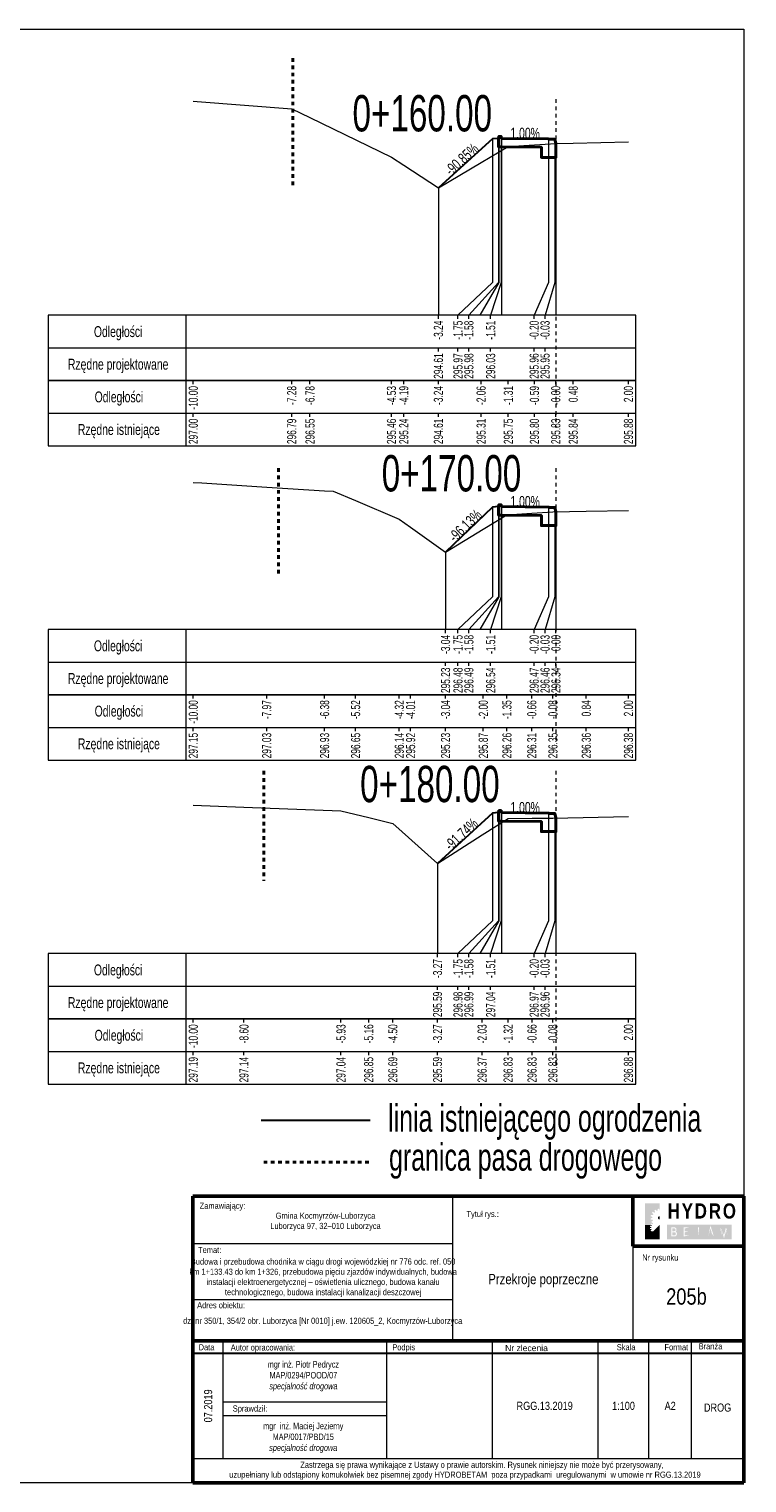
# Model space of a CAD drawing. Header units: metres. Extents: x 7438939.7 to 7438996.8, y 5557059.8 to 5557145.6.
# Tile 4 of 6: x 7438977 to 7438996.8, y 5557059.8 to 5557099.9. Entities that reach past the tile are written whole.
import ezdxf
from ezdxf.enums import TextEntityAlignment as Align

# ---------------------------------------------------------------- set-up
doc = ezdxf.new("R2010")
doc.units = ezdxf.units.M
doc.header["$MEASUREMENT"] = 0
doc.linetypes.add('DGN Style 1', pattern=[1.842793, 0.003066, -1.839727])
doc.linetypes.add('DGN Style 4', pattern=[0.045851, 0.022926, -0.011463, 0, -0.011463])
for name, color, linetype, lineweight in [('1', 7, 'Continuous', 0), ('60', 7, 'Continuous', 0), ('_tabela', 7, 'Continuous', 0), ('chodnik', 7, 'Continuous', 0), ('pobocze', 7, 'Continuous', 0), ('projektowany', 7, 'Continuous', 0), ('skarpa', 7, 'Continuous', 0), ('Warstwa 3', 7, 'Continuous', 0)]:
    doc.layers.add(name, color=color, linetype=linetype, lineweight=lineweight)
doc.styles.add('ROMANS', font='arial.ttf', dxfattribs={"width": 0.8})
doc.styles.add('Style-Arial Narrow', font='ARIALN.TTF')

msp = doc.modelspace()

# ---------------------------------------------------------------- hatches: boundary and pattern name
at = {"layer": '_tabela'}
h = msp.add_hatch(color=7, dxfattribs=at)
h.paths.add_polyline_path([(7438994.233, 5557067.313, -0.03968), (7438994.268, 5557067.333), (7438994.287, 5557067.307), (7438994.322, 5557067.307), (7438994.323, 5557067.352, -0.03968), (7438994.362, 5557067.358), (7438994.375, 5557067.307), (7438994.377, 5557067.307), (7438994.377, 5557067.506), (7438993.978, 5557067.506), (7438993.978, 5557067.307), (7438994.236, 5557067.307)])
h.paths.add_polyline_path([(7438994.13, 5557067.152, -0.03968), (7438994.14, 5557067.19), (7438994.193, 5557067.182), (7438994.198, 5557067.193), (7438994.204, 5557067.204), (7438994.166, 5557067.243, -0.03968), (7438994.19, 5557067.274), (7438994.235, 5557067.247), (7438994.244, 5557067.255), (7438994.254, 5557067.263), (7438994.236, 5557067.307), (7438993.978, 5557067.307), (7438993.978, 5557066.909), (7438994.154, 5557066.909), (7438994.136, 5557066.927, -0.03968), (7438994.153, 5557066.949), (7438994.184, 5557066.93), (7438994.191, 5557066.936), (7438994.197, 5557066.941), (7438994.186, 5557066.971), (7438994.171, 5557066.965, -0.03968), (7438994.151, 5557066.999), (7438994.194, 5557067.031), (7438994.19, 5557067.042), (7438994.186, 5557067.054), (7438994.132, 5557067.054, -0.03968), (7438994.127, 5557067.093), (7438994.178, 5557067.106), (7438994.179, 5557067.118), (7438994.18, 5557067.131)])
for points in [[(7438994.377, 5557067.153, 0.414214), (7438994.332, 5557067.108, 0.414214), (7438994.377, 5557067.063)], [(7438993.978, 5557066.511), (7438994.377, 5557066.909), (7438994.377, 5557066.511)], [(7438994.186, 5557066.734), (7438994.181, 5557066.74), (7438994.175, 5557066.747), (7438994.14, 5557066.733, -0.03968), (7438994.126, 5557066.757), (7438994.156, 5557066.779), (7438994.153, 5557066.787), (7438994.15, 5557066.795), (7438994.112, 5557066.795), (7438994.109, 5557066.823), (7438994.145, 5557066.832), (7438994.145, 5557066.84), (7438994.146, 5557066.849), (7438994.111, 5557066.864), (7438994.118, 5557066.891), (7438994.155, 5557066.885), (7438994.159, 5557066.893), (7438994.162, 5557066.9), (7438994.154, 5557066.909), (7438993.978, 5557066.909), (7438993.978, 5557066.511), (7438994.168, 5557066.701, -0.002922), (7438994.167, 5557066.702)]]:
    msp.add_hatch(color=7, dxfattribs=at).paths.add_polyline_path(points)
h = msp.add_hatch(color=7, dxfattribs=at)
h.paths.add_polyline_path([(7438994.585, 5557066.514), (7438994.585, 5557066.914), (7438996.367, 5557066.914), (7438996.367, 5557066.514)])
h.paths.add_polyline_path([(7438994.798, 5557066.842, -0.019554), (7438994.803, 5557066.84, -0.030467), (7438994.809, 5557066.838, -0.03035), (7438994.814, 5557066.836, -0.019275), (7438994.818, 5557066.833, -0.016782), (7438994.821, 5557066.831, -0.023779), (7438994.824, 5557066.828, -0.020038), (7438994.828, 5557066.824, -0.04144), (7438994.832, 5557066.818, -0.028564), (7438994.835, 5557066.811, -0.025176), (7438994.838, 5557066.805, -0.029105), (7438994.84, 5557066.798, -0.018382), (7438994.841, 5557066.791, -0.022474), (7438994.842, 5557066.785, -0.010211), (7438994.842, 5557066.779, -0.015595), (7438994.842, 5557066.775, -0.012927), (7438994.842, 5557066.771, -0.012089), (7438994.841, 5557066.767, -0.020046), (7438994.84, 5557066.762, -0.016988), (7438994.839, 5557066.757, -0.025553), (7438994.837, 5557066.752, -0.019786), (7438994.834, 5557066.746, -0.029539), (7438994.831, 5557066.741, -0.026503), (7438994.828, 5557066.736, -0.037871), (7438994.822, 5557066.731, -0.031529), (7438994.817, 5557066.727, -0.001638), (7438994.816, 5557066.727, -0.025461), (7438994.821, 5557066.724, -0.060861), (7438994.832, 5557066.717, -0.063665), (7438994.841, 5557066.707, -0.038079), (7438994.846, 5557066.698, -0.036496), (7438994.849, 5557066.688, -0.024254), (7438994.852, 5557066.679, -0.029297), (7438994.853, 5557066.67, -0.034112), (7438994.853, 5557066.66, -0.02707), (7438994.852, 5557066.649, -0.035437), (7438994.849, 5557066.639, -0.03224), (7438994.845, 5557066.628, -0.052864), (7438994.838, 5557066.617, -0.061486), (7438994.829, 5557066.608, -0.048655), (7438994.819, 5557066.601, -0.055526), (7438994.807, 5557066.597, -0.010011), (7438994.803, 5557066.596, -0.007067), (7438994.797, 5557066.595, -0.02658), (7438994.792, 5557066.594, -0.016582), (7438994.785, 5557066.593), (7438994.701, 5557066.593), (7438994.701, 5557066.844), (7438994.776, 5557066.844, -0.012475), (7438994.784, 5557066.844, -0.001918), (7438994.791, 5557066.843, -0.024719)], flags=16)
h.paths.add_polyline_path([(7438995.045, 5557066.593), (7438995.045, 5557066.844), (7438995.19, 5557066.844), (7438995.071, 5557066.814), (7438995.071, 5557066.737), (7438995.182, 5557066.737), (7438995.071, 5557066.708), (7438995.071, 5557066.623), (7438995.194, 5557066.623)], flags=16)
h.paths.add_polyline_path([(7438995.464, 5557066.593), (7438995.434, 5557066.844), (7438995.464, 5557066.844)], flags=16)
h.paths.add_polyline_path([(7438995.719, 5557066.593), (7438995.779, 5557066.897), (7438995.872, 5557066.593), (7438995.765, 5557066.758)], flags=16)
h.paths.add_polyline_path([(7438996.152, 5557066.545), (7438996.093, 5557066.761), (7438996.08, 5557066.789), (7438996.08, 5557066.593), (7438996.056, 5557066.844), (7438996.08, 5557066.789), (7438996.08, 5557066.806), (7438996.093, 5557066.761), (7438996.152, 5557066.629), (7438996.209, 5557066.844), (7438996.218, 5557066.787), (7438996.224, 5557066.806), (7438996.249, 5557066.593), (7438996.218, 5557066.787)], flags=16)
h = msp.add_hatch(color=7, dxfattribs=at)
h.paths.add_polyline_path([(7438994.825, 5557066.664, 0.034112), (7438994.825, 5557066.67, 0.029297), (7438994.824, 5557066.676, 0.024255), (7438994.823, 5557066.683, 0.036497), (7438994.82, 5557066.688, 0.038078), (7438994.817, 5557066.694, 0.063666), (7438994.813, 5557066.699, 0.06086), (7438994.808, 5557066.702, 0.034499), (7438994.804, 5557066.704, 0.013375), (7438994.795, 5557066.707, 0.042452), (7438994.789, 5557066.708, 0.0326), (7438994.779, 5557066.709), (7438994.728, 5557066.709), (7438994.728, 5557066.623), (7438994.784, 5557066.623, 0.016582), (7438994.788, 5557066.623, 0.02658), (7438994.791, 5557066.623, 0.007067), (7438994.796, 5557066.624, 0.01001), (7438994.799, 5557066.625, 0.055526), (7438994.805, 5557066.627, 0.048655), (7438994.811, 5557066.631, 0.061486), (7438994.816, 5557066.636, 0.052864), (7438994.82, 5557066.642, 0.03224), (7438994.822, 5557066.649, 0.035437), (7438994.824, 5557066.656, 0.02707)])
h.paths.add_polyline_path([(7438994.815, 5557066.788, 0.029105), (7438994.814, 5557066.792, 0.025176), (7438994.812, 5557066.796, 0.028563), (7438994.81, 5557066.801, 0.041439), (7438994.808, 5557066.803, 0.020038), (7438994.806, 5557066.805, 0.023779), (7438994.805, 5557066.807, 0.016784), (7438994.803, 5557066.808, 0.019278), (7438994.801, 5557066.809, 0.030346), (7438994.799, 5557066.81, 0.030467), (7438994.796, 5557066.811, 0.019546), (7438994.793, 5557066.812, 0.01919), (7438994.789, 5557066.813, 0.005588), (7438994.788, 5557066.813, 0.001384), (7438994.783, 5557066.814), (7438994.728, 5557066.814), (7438994.728, 5557066.738), (7438994.777, 5557066.738, 0.021266), (7438994.784, 5557066.739, 0.030671), (7438994.789, 5557066.74, 0.004737), (7438994.795, 5557066.741, 0.02264), (7438994.796, 5557066.741, 0.036119), (7438994.799, 5557066.743, 0.028298), (7438994.803, 5557066.745, 0.031529), (7438994.806, 5557066.747, 0.037871), (7438994.808, 5557066.749, 0.026503), (7438994.81, 5557066.752, 0.029538), (7438994.812, 5557066.755, 0.019786), (7438994.813, 5557066.758, 0.025554), (7438994.814, 5557066.76, 0.016988), (7438994.815, 5557066.764, 0.020046), (7438994.816, 5557066.767, 0.012089), (7438994.816, 5557066.77, 0.012927), (7438994.816, 5557066.772, 0.015595), (7438994.816, 5557066.775, 0.010211), (7438994.816, 5557066.779, 0.022474), (7438994.816, 5557066.783, 0.018382)])
h.paths.add_polyline_path([(7438995.782, 5557066.817), (7438995.748, 5557066.696), (7438995.782, 5557066.696), (7438995.815, 5557066.696)])

# ---------------------------------------------------------------- linework, layer by layer
at = {"layer": '1', "color": 1, "linetype": 'DGN Style 4', "lineweight": 40}
for p, q in [((7438984.268, 5557099.077), (7438984.268, 5557095.484)), ((7438983.868, 5557087.771), (7438983.868, 5557084.834)), ((7438983.468, 5557079.427), (7438983.468, 5557076.394)), ((7438986.36, 5557068.638), (7438983.361, 5557068.638))]:
    msp.add_line(p, q, dxfattribs=at)
at = {"layer": '1', "color": 6, "linetype": 'Continuous', "lineweight": 30, "ltscale": 0.08}
msp.add_line((7438986.395, 5557069.789), (7438983.395, 5557069.789), dxfattribs=at)
at = {"layer": '1', "color": 7, "linetype": 'Continuous', "lineweight": 0, "flags": 128}
for points in [[(7438981.518, 5557097.889), (7438981.624, 5557097.881), (7438984.233, 5557097.681), (7438984.737, 5557097.437), (7438986.984, 5557096.348), (7438987.323, 5557096.126), (7438988.277, 5557095.5), (7438989.456, 5557096.199), (7438990.206, 5557096.644), (7438990.925, 5557096.687), (7438991.514, 5557096.722), (7438991.995, 5557096.732), (7438993.518, 5557096.77)], [(7438989.768, 5557096.854), (7438989.768, 5557092.889), (7438988.818, 5557091.989), (7438988.818, 5557091.989)], [(7438989.938, 5557096.864), (7438989.938, 5557092.889), (7438989.118, 5557091.989), (7438989.118, 5557091.989)], [(7438989.947, 5557096.919), (7438989.947, 5557092.889), (7438989.418, 5557091.989), (7438989.418, 5557091.989)], [(7438990.007, 5557096.919), (7438990.007, 5557092.889), (7438989.718, 5557091.989), (7438989.718, 5557091.989)], [(7438990.018, 5557096.864), (7438990.018, 5557092.889), (7438990.018, 5557091.989), (7438990.018, 5557091.989)], [(7438991.318, 5557096.851), (7438991.318, 5557092.889), (7438990.918, 5557091.989), (7438990.918, 5557091.989)], [(7438991.488, 5557096.841), (7438991.488, 5557092.889), (7438991.218, 5557091.989), (7438991.218, 5557091.989)], [(7438991.518, 5557096.721), (7438991.518, 5557092.889), (7438991.518, 5557091.989), (7438991.518, 5557091.989)], [(7438988.277, 5557095.5), (7438988.277, 5557092.889), (7438988.277, 5557091.989), (7438988.277, 5557091.989)], [(7438981.518, 5557087.381), (7438981.751, 5557087.366), (7438983.543, 5557087.253), (7438985.139, 5557087.153), (7438985.378, 5557087.138), (7438985.995, 5557086.878), (7438987.199, 5557086.371), (7438987.512, 5557086.147), (7438988.474, 5557085.461), (7438989.516, 5557086.092), (7438990.167, 5557086.485), (7438990.853, 5557086.533), (7438991.435, 5557086.574), (7438992.354, 5557086.589), (7438993.518, 5557086.61)], [(7438989.947, 5557086.767), (7438989.947, 5557084.226), (7438989.418, 5557083.326), (7438989.418, 5557083.326)], [(7438990.007, 5557086.767), (7438990.007, 5557084.226), (7438989.718, 5557083.326), (7438989.718, 5557083.326)], [(7438989.768, 5557086.702), (7438989.768, 5557084.226), (7438988.818, 5557083.326), (7438988.818, 5557083.326)], [(7438989.938, 5557086.713), (7438989.938, 5557084.226), (7438989.118, 5557083.326), (7438989.118, 5557083.326)], [(7438990.018, 5557086.713), (7438990.018, 5557084.226), (7438990.018, 5557083.326), (7438990.018, 5557083.326)], [(7438991.318, 5557086.7), (7438991.318, 5557084.226), (7438990.918, 5557083.326), (7438990.918, 5557083.326)], [(7438991.488, 5557086.69), (7438991.488, 5557084.226), (7438991.218, 5557083.326), (7438991.218, 5557083.326)], [(7438991.518, 5557086.57), (7438991.518, 5557084.226), (7438991.518, 5557083.326), (7438991.518, 5557083.326)], [(7438988.474, 5557085.459), (7438988.474, 5557084.226), (7438988.474, 5557083.326), (7438988.474, 5557083.326)], [(7438981.518, 5557078.482), (7438982.916, 5557078.429), (7438985.592, 5557078.329), (7438986.356, 5557078.144), (7438987.021, 5557077.982), (7438987.279, 5557077.751), (7438988.253, 5557076.877), (7438989.483, 5557077.662), (7438990.2, 5557078.12), (7438990.859, 5557078.122), (7438991.434, 5557078.123), (7438993.518, 5557078.167)], [(7438989.768, 5557078.267), (7438989.768, 5557075.291), (7438988.818, 5557074.391), (7438988.818, 5557074.391)], [(7438989.938, 5557078.277), (7438989.938, 5557075.291), (7438989.118, 5557074.391), (7438989.118, 5557074.391)], [(7438989.947, 5557078.332), (7438989.947, 5557075.291), (7438989.418, 5557074.391), (7438989.418, 5557074.391)], [(7438990.007, 5557078.332), (7438990.007, 5557075.291), (7438989.718, 5557074.391), (7438989.718, 5557074.391)], [(7438990.018, 5557078.277), (7438990.018, 5557075.291), (7438990.018, 5557074.391), (7438990.018, 5557074.391)], [(7438991.318, 5557078.264), (7438991.318, 5557075.291), (7438990.918, 5557074.391), (7438990.918, 5557074.391)], [(7438991.488, 5557078.254), (7438991.488, 5557075.291), (7438991.218, 5557074.391), (7438991.218, 5557074.391)], [(7438991.518, 5557078.134), (7438991.518, 5557075.291), (7438991.518, 5557074.391), (7438991.518, 5557074.391)], [(7438988.253, 5557076.877), (7438988.253, 5557075.291), (7438988.253, 5557074.391), (7438988.253, 5557074.391)]]:
    msp.add_lwpolyline(points, dxfattribs=at)
at = {"layer": '60', "color": 7, "linetype": 'DGN Style 4', "lineweight": 0}
for p, q in [((7438991.518, 5557097.943), (7438991.518, 5557088.889)), ((7438991.518, 5557087.771), (7438991.518, 5557080.226)), ((7438991.518, 5557079.427), (7438991.518, 5557071.291))]:
    msp.add_line(p, q, dxfattribs=at)
at = {"layer": '60', "color": 7, "linetype": 'Continuous', "lineweight": 0}
for p, q in [((7438977.518, 5557091.989), (7438977.518, 5557090.189)), ((7438981.318, 5557091.989), (7438981.318, 5557090.189)), ((7438988.277, 5557091.889), (7438988.277, 5557091.989)), ((7438988.818, 5557091.889), (7438988.818, 5557091.989)), ((7438989.118, 5557091.889), (7438989.118, 5557091.989)), ((7438989.718, 5557091.889), (7438989.718, 5557091.989)), ((7438990.918, 5557091.889), (7438990.918, 5557091.989)), ((7438991.218, 5557091.889), (7438991.218, 5557091.989)), ((7438977.518, 5557091.089), (7438993.718, 5557091.089)), ((7438988.277, 5557090.989), (7438988.277, 5557091.089)), ((7438988.818, 5557090.989), (7438988.818, 5557091.089)), ((7438989.118, 5557090.989), (7438989.118, 5557091.089)), ((7438989.718, 5557090.989), (7438989.718, 5557091.089)), ((7438990.918, 5557090.989), (7438990.918, 5557091.089)), ((7438991.218, 5557090.989), (7438991.218, 5557091.089)), ((7438977.518, 5557090.189), (7438977.518, 5557088.389)), ((7438981.318, 5557090.189), (7438981.318, 5557088.389)), ((7438981.518, 5557090.089), (7438981.518, 5557090.189)), ((7438984.233, 5557090.089), (7438984.233, 5557090.189)), ((7438984.737, 5557090.089), (7438984.737, 5557090.189)), ((7438986.984, 5557090.089), (7438986.984, 5557090.189)), ((7438987.323, 5557090.089), (7438987.323, 5557090.189)), ((7438988.277, 5557090.089), (7438988.277, 5557090.189)), ((7438989.456, 5557090.089), (7438989.456, 5557090.189)), ((7438990.206, 5557090.089), (7438990.206, 5557090.189)), ((7438990.925, 5557090.089), (7438990.925, 5557090.189)), ((7438991.514, 5557090.089), (7438991.514, 5557090.189)), ((7438991.995, 5557090.089), (7438991.995, 5557090.189)), ((7438993.518, 5557090.089), (7438993.518, 5557090.189)), ((7438977.518, 5557089.289), (7438993.718, 5557089.289)), ((7438981.518, 5557089.189), (7438981.518, 5557089.289)), ((7438984.233, 5557089.189), (7438984.233, 5557089.289)), ((7438984.737, 5557089.189), (7438984.737, 5557089.289)), ((7438986.984, 5557089.189), (7438986.984, 5557089.289)), ((7438987.323, 5557089.189), (7438987.323, 5557089.289)), ((7438988.277, 5557089.189), (7438988.277, 5557089.289)), ((7438989.456, 5557089.189), (7438989.456, 5557089.289)), ((7438990.206, 5557089.189), (7438990.206, 5557089.289)), ((7438990.925, 5557089.189), (7438990.925, 5557089.289)), ((7438991.514, 5557089.189), (7438991.514, 5557089.289)), ((7438991.995, 5557089.189), (7438991.995, 5557089.289)), ((7438993.518, 5557089.189), (7438993.518, 5557089.289)), ((7438977.518, 5557083.326), (7438977.518, 5557081.526)), ((7438981.318, 5557083.326), (7438981.318, 5557081.526)), ((7438988.474, 5557083.226), (7438988.474, 5557083.326)), ((7438988.818, 5557083.226), (7438988.818, 5557083.326)), ((7438989.118, 5557083.226), (7438989.118, 5557083.326)), ((7438989.718, 5557083.226), (7438989.718, 5557083.326)), ((7438990.918, 5557083.226), (7438990.918, 5557083.326)), ((7438991.218, 5557083.226), (7438991.218, 5557083.326)), ((7438991.518, 5557083.226), (7438991.518, 5557083.326)), ((7438977.518, 5557082.426), (7438993.718, 5557082.426)), ((7438988.474, 5557082.326), (7438988.474, 5557082.426)), ((7438988.818, 5557082.326), (7438988.818, 5557082.426)), ((7438989.118, 5557082.326), (7438989.118, 5557082.426)), ((7438989.718, 5557082.326), (7438989.718, 5557082.426)), ((7438990.918, 5557082.326), (7438990.918, 5557082.426)), ((7438991.218, 5557082.326), (7438991.218, 5557082.426)), ((7438991.518, 5557082.326), (7438991.518, 5557082.426)), ((7438977.518, 5557081.526), (7438977.518, 5557079.726)), ((7438981.318, 5557081.526), (7438981.318, 5557079.726)), ((7438981.518, 5557081.426), (7438981.518, 5557081.526)), ((7438983.543, 5557081.426), (7438983.543, 5557081.526)), ((7438985.139, 5557081.426), (7438985.139, 5557081.526)), ((7438985.995, 5557081.426), (7438985.995, 5557081.526)), ((7438987.199, 5557081.426), (7438987.199, 5557081.526)), ((7438987.512, 5557081.426), (7438987.512, 5557081.526)), ((7438988.474, 5557081.426), (7438988.474, 5557081.526)), ((7438989.516, 5557081.426), (7438989.516, 5557081.526)), ((7438990.167, 5557081.426), (7438990.167, 5557081.526)), ((7438990.853, 5557081.426), (7438990.853, 5557081.526)), ((7438991.435, 5557081.426), (7438991.435, 5557081.526)), ((7438992.354, 5557081.426), (7438992.354, 5557081.526)), ((7438993.518, 5557081.426), (7438993.518, 5557081.526)), ((7438977.518, 5557080.626), (7438993.718, 5557080.626)), ((7438981.518, 5557080.526), (7438981.518, 5557080.626)), ((7438983.543, 5557080.526), (7438983.543, 5557080.626)), ((7438985.139, 5557080.526), (7438985.139, 5557080.626)), ((7438985.995, 5557080.526), (7438985.995, 5557080.626)), ((7438987.199, 5557080.526), (7438987.199, 5557080.626)), ((7438987.512, 5557080.526), (7438987.512, 5557080.626)), ((7438988.474, 5557080.526), (7438988.474, 5557080.626)), ((7438989.516, 5557080.526), (7438989.516, 5557080.626)), ((7438990.167, 5557080.526), (7438990.167, 5557080.626)), ((7438990.853, 5557080.526), (7438990.853, 5557080.626)), ((7438991.435, 5557080.526), (7438991.435, 5557080.626)), ((7438992.354, 5557080.526), (7438992.354, 5557080.626)), ((7438993.518, 5557080.526), (7438993.518, 5557080.626)), ((7438977.518, 5557074.391), (7438977.518, 5557072.591)), ((7438981.318, 5557074.391), (7438981.318, 5557072.591)), ((7438988.253, 5557074.291), (7438988.253, 5557074.391)), ((7438988.818, 5557074.291), (7438988.818, 5557074.391)), ((7438989.118, 5557074.291), (7438989.118, 5557074.391)), ((7438989.718, 5557074.291), (7438989.718, 5557074.391)), ((7438990.918, 5557074.291), (7438990.918, 5557074.391)), ((7438991.218, 5557074.291), (7438991.218, 5557074.391)), ((7438977.518, 5557073.491), (7438993.718, 5557073.491)), ((7438988.253, 5557073.391), (7438988.253, 5557073.491)), ((7438988.818, 5557073.391), (7438988.818, 5557073.491)), ((7438989.118, 5557073.391), (7438989.118, 5557073.491)), ((7438989.718, 5557073.391), (7438989.718, 5557073.491)), ((7438990.918, 5557073.391), (7438990.918, 5557073.491)), ((7438991.218, 5557073.391), (7438991.218, 5557073.491)), ((7438977.518, 5557072.591), (7438977.518, 5557070.791)), ((7438981.318, 5557072.591), (7438981.318, 5557070.791)), ((7438981.518, 5557072.491), (7438981.518, 5557072.591)), ((7438982.916, 5557072.491), (7438982.916, 5557072.591)), ((7438985.592, 5557072.491), (7438985.592, 5557072.591)), ((7438986.356, 5557072.491), (7438986.356, 5557072.591)), ((7438987.021, 5557072.491), (7438987.021, 5557072.591)), ((7438988.253, 5557072.491), (7438988.253, 5557072.591)), ((7438989.483, 5557072.491), (7438989.483, 5557072.591)), ((7438990.2, 5557072.491), (7438990.2, 5557072.591)), ((7438990.859, 5557072.491), (7438990.859, 5557072.591)), ((7438991.434, 5557072.491), (7438991.434, 5557072.591)), ((7438993.518, 5557072.491), (7438993.518, 5557072.591)), ((7438977.518, 5557071.691), (7438993.718, 5557071.691)), ((7438981.518, 5557071.591), (7438981.518, 5557071.691)), ((7438982.916, 5557071.591), (7438982.916, 5557071.691)), ((7438985.592, 5557071.591), (7438985.592, 5557071.691)), ((7438986.356, 5557071.591), (7438986.356, 5557071.691)), ((7438987.021, 5557071.591), (7438987.021, 5557071.691)), ((7438988.253, 5557071.591), (7438988.253, 5557071.691)), ((7438989.483, 5557071.591), (7438989.483, 5557071.691)), ((7438990.2, 5557071.591), (7438990.2, 5557071.691)), ((7438990.859, 5557071.591), (7438990.859, 5557071.691)), ((7438991.434, 5557071.591), (7438991.434, 5557071.691)), ((7438993.518, 5557071.591), (7438993.518, 5557071.691))]:
    msp.add_line(p, q, dxfattribs=at)
for points in [[(7438977.518, 5557091.989), (7438977.518, 5557090.189), (7438993.718, 5557090.189), (7438993.718, 5557091.989)], [(7438977.518, 5557090.189), (7438977.518, 5557088.389), (7438993.718, 5557088.389), (7438993.718, 5557090.189)], [(7438977.518, 5557083.326), (7438977.518, 5557081.526), (7438993.718, 5557081.526), (7438993.718, 5557083.326)], [(7438977.518, 5557081.526), (7438977.518, 5557079.726), (7438993.718, 5557079.726), (7438993.718, 5557081.526)], [(7438977.518, 5557074.391), (7438977.518, 5557072.591), (7438993.718, 5557072.591), (7438993.718, 5557074.391)], [(7438977.518, 5557072.591), (7438977.518, 5557070.791), (7438993.718, 5557070.791), (7438993.718, 5557072.591)]]:
    msp.add_3dface(points, dxfattribs=at)
at = {"layer": '_tabela', "color": 7, "lineweight": 53}
for p, q in [((7438981.51, 5557067.707), (7438981.51, 5557059.799)), ((7438993.638, 5557066.326), (7438993.638, 5557067.707)), ((7438996.697, 5557067.707), (7438996.697, 5557059.799)), ((7438993.638, 5557066.326), (7438996.697, 5557066.326)), ((7438981.51, 5557063.718), (7438996.697, 5557063.718))]:
    msp.add_line(p, q, dxfattribs=at)
at = {"layer": '_tabela', "color": 7, "lineweight": 13}
for p, q in [((7438988.677, 5557063.718), (7438988.677, 5557067.707)), ((7438981.534, 5557066.398), (7438988.677, 5557066.398)), ((7438993.638, 5557066.326), (7438993.638, 5557063.718)), ((7438981.51, 5557064.858), (7438988.677, 5557064.858)), ((7438982.347, 5557060.469), (7438982.347, 5557063.718)), ((7438989.771, 5557060.469), (7438989.771, 5557063.693)), ((7438992.681, 5557060.469), (7438992.681, 5557063.718)), ((7438994.084, 5557060.469), (7438994.084, 5557063.718)), ((7438995.254, 5557060.469), (7438995.254, 5557063.718))]:
    msp.add_line(p, q, dxfattribs=at)
at = {"layer": '_tabela', "color": 7, "lineweight": 30}
msp.add_line((7438981.51, 5557063.377), (7438996.697, 5557063.377), dxfattribs=at)
at = {"layer": '_tabela', "color": 7}
msp.add_line((7438981.51, 5557060.469), (7438996.697, 5557060.469), dxfattribs=at)
at = {"layer": '_tabela', "color": 7, "lineweight": 53, "flags": 128}
for points in [[(7438981.51, 5557067.707), (7438996.697, 5557067.707)], [(7438981.51, 5557059.799), (7438996.697, 5557059.799)]]:
    msp.add_lwpolyline(points, dxfattribs=at)
at = {"layer": '_tabela', "color": 7, "lineweight": 13, "flags": 128}
for points in [[(7438986.85, 5557063.718), (7438986.85, 5557060.469)], [(7438982.347, 5557062.034), (7438986.85, 5557062.034)], [(7438982.347, 5557061.654), (7438986.85, 5557061.654)]]:
    msp.add_lwpolyline(points, dxfattribs=at)
at = {"layer": '_tabela', "color": 7, "linetype": 'DGN Style 1', "lineweight": 13, "ltscale": 0.2, "flags": 128}
msp.add_lwpolyline([(7438995.289, 5557059.799), (7438996.697, 5557059.799), (7438996.697, 5557063.368)], dxfattribs=at)
at = {"layer": 'chodnik', "color": 7, "linetype": 'Continuous', "lineweight": 40, "flags": 128}
for points in [[(7438991.518, 5557096.721), (7438991.488, 5557096.841), (7438991.318, 5557096.841), (7438991.318, 5557096.851), (7438990.018, 5557096.864), (7438990.007, 5557096.919), (7438989.947, 5557096.919), (7438989.938, 5557096.864), (7438989.938, 5557096.629), (7438990.018, 5557096.629), (7438991.118, 5557096.619), (7438991.118, 5557096.341), (7438991.518, 5557096.341), (7438991.518, 5557096.491), (7438991.518, 5557096.541), (7438991.518, 5557096.721)], [(7438991.518, 5557086.57), (7438991.488, 5557086.69), (7438991.318, 5557086.69), (7438991.318, 5557086.7), (7438990.018, 5557086.713), (7438990.007, 5557086.767), (7438989.947, 5557086.767), (7438989.938, 5557086.713), (7438989.938, 5557086.477), (7438990.018, 5557086.477), (7438991.118, 5557086.467), (7438991.118, 5557086.19), (7438991.518, 5557086.19), (7438991.518, 5557086.34), (7438991.518, 5557086.39), (7438991.518, 5557086.57)], [(7438991.518, 5557078.134), (7438991.488, 5557078.254), (7438991.318, 5557078.254), (7438991.318, 5557078.264), (7438990.018, 5557078.277), (7438990.007, 5557078.332), (7438989.947, 5557078.332), (7438989.938, 5557078.277), (7438989.938, 5557078.041), (7438990.018, 5557078.041), (7438991.118, 5557078.031), (7438991.118, 5557077.754), (7438991.518, 5557077.754), (7438991.518, 5557077.904), (7438991.518, 5557077.954), (7438991.518, 5557078.134)]]:
    msp.add_lwpolyline(points, close=True, dxfattribs=at)
at = {"layer": 'pobocze', "color": 7, "linetype": 'Continuous', "lineweight": 30, "flags": 128}
for points in [[(7438989.938, 5557096.864), (7438989.768, 5557096.854)], [(7438989.938, 5557086.713), (7438989.768, 5557086.702)], [(7438989.938, 5557078.277), (7438989.768, 5557078.267)]]:
    msp.add_lwpolyline(points, dxfattribs=at)
at = {"layer": 'projektowany', "color": 7, "linetype": 'Continuous', "lineweight": 0, "flags": 128}
for points in [[(7438988.277, 5557095.5), (7438989.768, 5557096.854), (7438989.938, 5557096.864), (7438989.947, 5557096.919), (7438990.007, 5557096.919), (7438990.018, 5557096.864), (7438991.318, 5557096.851), (7438991.488, 5557096.841), (7438991.518, 5557096.721)], [(7438988.474, 5557085.459), (7438989.768, 5557086.702), (7438989.938, 5557086.713), (7438989.947, 5557086.767), (7438990.007, 5557086.767), (7438990.018, 5557086.713), (7438991.318, 5557086.7), (7438991.488, 5557086.69), (7438991.518, 5557086.57)], [(7438988.253, 5557076.877), (7438989.768, 5557078.267), (7438989.938, 5557078.277), (7438989.947, 5557078.332), (7438990.007, 5557078.332), (7438990.018, 5557078.277), (7438991.318, 5557078.264), (7438991.488, 5557078.254), (7438991.518, 5557078.134)]]:
    msp.add_lwpolyline(points, dxfattribs=at)
at = {"layer": 'skarpa', "color": 7, "linetype": 'Continuous', "lineweight": 30, "flags": 128}
for points in [[(7438989.768, 5557096.854), (7438988.277, 5557095.5)], [(7438989.768, 5557086.702), (7438988.474, 5557085.459)], [(7438989.768, 5557078.267), (7438988.253, 5557076.877)]]:
    msp.add_lwpolyline(points, dxfattribs=at)
at = {"layer": 'Warstwa 3', "color": 7, "linetype": 'Continuous', "lineweight": 0}
msp.add_3dface([(7438940.697, 5557059.799), (7438940.697, 5557099.879), (7438996.697, 5557099.879), (7438996.697, 5557059.799)], dxfattribs=at)

# ---------------------------------------------------------------- texts
at = {"layer": '1', "color": 7, "lineweight": 30, "style": 'Style-Arial Narrow', "width": 0.8}
for s, height, p in [('0+160.00', 1, (7438987.833, 5557098.059)), ('0+170.00', 1, (7438988.639, 5557088.134)), ('0+180.00', 1, (7438988.043, 5557079.567)), ('linia istniejącego ogrodzenia', 0.75, (7438991.209, 5557070.232)), ('granica pasa drogowego', 0.75, (7438990.681, 5557069.158))]:
    msp.add_text(s, height=height, dxfattribs=at).set_placement(p, align=Align.TOP_CENTER)
at = {"layer": '60', "color": 7, "lineweight": 0, "style": 'Style-Arial Narrow', "width": 0.833333}
for s, rotation, p in [('-90.85%', 42.2555, (7438989.022, 5557096.177)), ('1.00%', 359.4271, (7438990.668, 5557096.858)), ('1.00%', 359.4271, (7438990.668, 5557086.706)), ('-96.13%', 43.871, (7438989.121, 5557086.081)), ('1.00%', 359.4271, (7438990.668, 5557078.27)), ('-91.74%', 42.5326, (7438989.01, 5557077.572))]:
    msp.add_text(s, height=0.3, rotation=rotation, dxfattribs=at).set_placement(p, align=Align.CENTER)
at = {"layer": '60', "color": 7, "lineweight": 13, "style": 'Style-Arial Narrow', "width": 0.833333}
for s, p in [('Odległości', (7438979.448, 5557091.539)), ('Rzędne projektowane', (7438979.448, 5557090.639)), ('Odległości', (7438979.468, 5557089.739)), ('Rzędne istniejące', (7438979.468, 5557088.839)), ('Odległości', (7438979.448, 5557082.876)), ('Rzędne projektowane', (7438979.448, 5557081.976)), ('Odległości', (7438979.468, 5557081.076)), ('Rzędne istniejące', (7438979.468, 5557080.176)), ('Odległości', (7438979.448, 5557073.941)), ('Rzędne projektowane', (7438979.448, 5557073.041)), ('Odległości', (7438979.468, 5557072.141)), ('Rzędne istniejące', (7438979.468, 5557071.241))]:
    msp.add_text(s, height=0.3, dxfattribs=at).set_placement(p, align=Align.MIDDLE_CENTER)
at = {"layer": '60', "color": 7, "lineweight": 13, "style": 'Style-Arial Narrow', "width": 0.8}
for s, p in [('-3.24', (7438988.277, 5557091.839)), ('-1.75', (7438988.818, 5557091.839)), ('-1.58', (7438989.118, 5557091.839)), ('-1.51', (7438989.718, 5557091.839)), ('-0.20', (7438990.918, 5557091.839)), ('-0.03', (7438991.218, 5557091.839)), ('294.61', (7438988.277, 5557090.939)), ('295.97', (7438988.818, 5557090.939)), ('295.98', (7438989.118, 5557090.939)), ('296.03', (7438989.718, 5557090.939)), ('295.96', (7438990.918, 5557090.939)), ('295.95', (7438991.218, 5557090.939)), ('-3.04', (7438988.474, 5557083.176)), ('-1.75', (7438988.818, 5557083.176)), ('-1.58', (7438989.118, 5557083.176)), ('-1.51', (7438989.718, 5557083.176)), ('-0.20', (7438990.918, 5557083.176)), ('-0.03', (7438991.218, 5557083.176)), ('0.00', (7438991.518, 5557083.176)), ('295.23', (7438988.474, 5557082.276)), ('296.48', (7438988.818, 5557082.276)), ('296.49', (7438989.118, 5557082.276)), ('296.54', (7438989.718, 5557082.276)), ('296.47', (7438990.918, 5557082.276)), ('296.46', (7438991.218, 5557082.276)), ('296.34', (7438991.518, 5557082.276)), ('-3.27', (7438988.253, 5557074.241)), ('-1.75', (7438988.818, 5557074.241)), ('-1.58', (7438989.118, 5557074.241)), ('-1.51', (7438989.718, 5557074.241)), ('-0.20', (7438990.918, 5557074.241)), ('-0.03', (7438991.218, 5557074.241)), ('295.59', (7438988.253, 5557073.341)), ('296.98', (7438988.818, 5557073.341)), ('296.99', (7438989.118, 5557073.341)), ('297.04', (7438989.718, 5557073.341)), ('296.97', (7438990.918, 5557073.341)), ('296.96', (7438991.218, 5557073.341))]:
    msp.add_text(s, height=0.25, rotation=90, dxfattribs=at).set_placement(p, align=Align.MIDDLE_RIGHT)
at = {"layer": '60', "color": 7, "lineweight": 0, "style": 'Style-Arial Narrow', "width": 0.8}
for s, p in [('-10.00', (7438981.518, 5557090.039)), ('-7.28', (7438984.233, 5557090.039)), ('-6.78', (7438984.737, 5557090.039)), ('-4.53', (7438986.984, 5557090.039)), ('-4.19', (7438987.323, 5557090.039)), ('-3.24', (7438988.277, 5557090.039)), ('-2.06', (7438989.456, 5557090.039)), ('-1.31', (7438990.206, 5557090.039)), ('-0.59', (7438990.925, 5557090.039)), ('-0.00', (7438991.514, 5557090.039)), ('0.48', (7438991.995, 5557090.039)), ('2.00', (7438993.518, 5557090.039)), ('297.00', (7438981.518, 5557089.139)), ('296.79', (7438984.233, 5557089.139)), ('296.55', (7438984.737, 5557089.139)), ('295.46', (7438986.984, 5557089.139)), ('295.24', (7438987.323, 5557089.139)), ('294.61', (7438988.277, 5557089.139)), ('295.31', (7438989.456, 5557089.139)), ('295.75', (7438990.206, 5557089.139)), ('295.80', (7438990.925, 5557089.139)), ('295.83', (7438991.514, 5557089.139)), ('295.84', (7438991.995, 5557089.139)), ('295.88', (7438993.518, 5557089.139)), ('-10.00', (7438981.518, 5557081.376)), ('-7.97', (7438983.543, 5557081.376)), ('-6.38', (7438985.139, 5557081.376)), ('-5.52', (7438985.995, 5557081.376)), ('-4.32', (7438987.199, 5557081.376)), ('-4.01', (7438987.512, 5557081.376)), ('-3.04', (7438988.474, 5557081.376)), ('-2.00', (7438989.516, 5557081.376)), ('-1.35', (7438990.167, 5557081.376)), ('-0.66', (7438990.853, 5557081.376)), ('-0.08', (7438991.435, 5557081.376)), ('0.84', (7438992.354, 5557081.376)), ('2.00', (7438993.518, 5557081.376)), ('297.15', (7438981.518, 5557080.476)), ('297.03', (7438983.543, 5557080.476)), ('296.93', (7438985.139, 5557080.476)), ('296.65', (7438985.995, 5557080.476)), ('296.14', (7438987.199, 5557080.476)), ('295.92', (7438987.512, 5557080.476)), ('295.23', (7438988.474, 5557080.476)), ('295.87', (7438989.516, 5557080.476)), ('296.26', (7438990.167, 5557080.476)), ('296.31', (7438990.853, 5557080.476)), ('296.35', (7438991.435, 5557080.476)), ('296.36', (7438992.354, 5557080.476)), ('296.38', (7438993.518, 5557080.476)), ('-10.00', (7438981.518, 5557072.441)), ('-8.60', (7438982.916, 5557072.441)), ('-5.93', (7438985.592, 5557072.441)), ('-5.16', (7438986.356, 5557072.441)), ('-4.50', (7438987.021, 5557072.441)), ('-3.27', (7438988.253, 5557072.441)), ('-2.03', (7438989.483, 5557072.441)), ('-1.32', (7438990.2, 5557072.441)), ('-0.66', (7438990.859, 5557072.441)), ('-0.08', (7438991.434, 5557072.441)), ('2.00', (7438993.518, 5557072.441)), ('297.14', (7438982.916, 5557071.541)), ('297.04', (7438985.592, 5557071.541)), ('296.37', (7438989.483, 5557071.541)), ('296.88', (7438993.518, 5557071.541)), ('297.19', (7438981.518, 5557071.541)), ('296.85', (7438986.356, 5557071.541)), ('296.69', (7438987.021, 5557071.541)), ('295.59', (7438988.253, 5557071.541)), ('296.83', (7438990.2, 5557071.541)), ('296.83', (7438990.859, 5557071.541)), ('296.83', (7438991.434, 5557071.541))]:
    msp.add_text(s, height=0.25, rotation=90, dxfattribs=at).set_placement(p, align=Align.MIDDLE_RIGHT)
at = {"layer": '_tabela', "color": 7, "style": 'ROMANS', "width": 0.8}
for s, height, p in [('Zamawiający:', 0.16875, (7438981.694, 5557067.355)), ('Tytuł rys.:', 0.16875, (7438989.052, 5557067.13)), ('Temat:', 0.1688, (7438981.65, 5557066.138)), ('Adres obiektu:', 0.16875, (7438981.626, 5557064.613)), ('Skala              Format', 0.16875, (7438993.196, 5557063.456)), ('Zastrzega się prawa wynikające z Ustawy o prawie autorskim. Rysunek niniejszy nie może być przerysowany,', 0.16875, (7438984.47, 5557060.214))]:
    msp.add_text(s, height=height, dxfattribs=at).set_placement(p)
at = {"layer": '_tabela', "color": 7, "style": 'ROMANS'}
for s, height, width, p in [('Nr rysunku', 0.1688, 0.8, (7438994.397, 5557065.929)), ('Data', 0.1688, 0.8, (7438981.884, 5557063.455)), ('Autor opracowania:', 0.16875, 0.8, (7438983.44, 5557063.449)), ('Podpis', 0.1688, 0.8, (7438987.321, 5557063.455)), ('Nr zlecenia', 0.16875, 1, (7438990.707, 5557063.432)), ('Branża', 0.1688, 0.8, (7438995.78, 5557063.482)), ('Sprawdził:', 0.1688, 0.8, (7438983.083, 5557061.766)), ('uzupełniany lub odstąpiony komukolwiek bez pisemnej zgody HYDROBETAM  poza przypadkami  uregulowanymi  w umowie nr RGG.13.2019', 0.16875, 0.8, (7438989.01, 5557059.942))]:
    msp.add_text(s, height=height, dxfattribs=dict(at, width=width)).set_placement(p, align=Align.CENTER)
at = {"layer": '_tabela', "color": 7, "lineweight": 30, "attachment_point": 5, "style": 'ROMANS'}
for s, insert, char_height, width in [('\\H1x;\\W0.8;Gmina Kocmyrzów-Luborzyca\\PLuborzyca 97, 32–010 Luborzyca', (7438985.164, 5557066.999), 0.16875, 6.86562), ('\\H1x;\\W0.8;Budowa i przebudowa chodnika w ciągu drogi wojewódzkiej nr 776 odc. ref. 050 km 1+133.43 do km 1+326, przebudowa pięciu zjazdów indywidualnych, budowa instalacji elektroenergetycznej – oświetlenia ulicznego, budowa kanału technologicznego, budowa instalacji kanalizacji deszczowej', (7438985.1, 5557065.455), 0.16875, 6.86562), ('\\H1x;\\W0.8;Przekroje poprzeczne', (7438991.172, 5557065.376), 0.28125, 4.93251), ('\\H1x;\\W0.8;205b', (7438995.118, 5557064.935), 0.45, 4.93251), ('\\H1x;\\W0.8;dz. nr 350/1, 354/2 obr. Luborzyca [Nr 0010] j.ew. 120605_2, Kocmyrzów-Luborzyca', (7438985.088, 5557064.243), 0.16875, 7.16726), ('\\H1x;\\W0.8;mgr inż. Piotr Pedrycz\\PMAP/0294/POOD/07\\P\\fArial|b0|i1|c238238|p39;specjalność drogowa', (7438984.555, 5557062.741), 0.18, 4.93251), ('\\H1x;\\W0.8;\\A1;RGG.13.2019', (7438991.208, 5557061.923), 0.225, 1.40259), ('\\H1x;\\W0.8;1:100', (7438993.382, 5557061.923), 0.225, 1.40259), ('\\H1x;\\W0.8;A2', (7438994.669, 5557061.923), 0.225, 1.17), ('\\H1x;\\W0.8;DROG', (7438995.976, 5557061.874), 0.225, 1.44393), ('\\H1x;\\W0.8;mgr  inż. Maciej Jezierny\\PMAP/0017/PBD/15\\P\\fArial|b0|i1|c238238|p39;specjalność drogowa', (7438984.551, 5557061.043), 0.18, 4.93251)]:
    msp.add_mtext(s, dxfattribs=dict(at, insert=insert, char_height=char_height, width=width))
at = {"layer": '_tabela', "color": 7, "lineweight": 53, "insert": (7438994.599, 5557067.505), "char_height": 0.41766, "width": 2.62589, "attachment_point": 1, "style": 'ROMANS'}
msp.add_mtext('\\fArial|b1|i0|c238238|p39;\\H1x;\\W0.8;\\T1.150;HYDRO', dxfattribs=at)
at = {"layer": '_tabela', "color": 7, "lineweight": 30, "insert": (7438981.929, 5557061.923), "char_height": 0.225, "width": 2.90749, "attachment_point": 5, "rotation": 90, "style": 'ROMANS'}
msp.add_mtext('\\H1x;\\W0.8;07.2019', dxfattribs=at)

doc.saveas('drawing.dxf')
